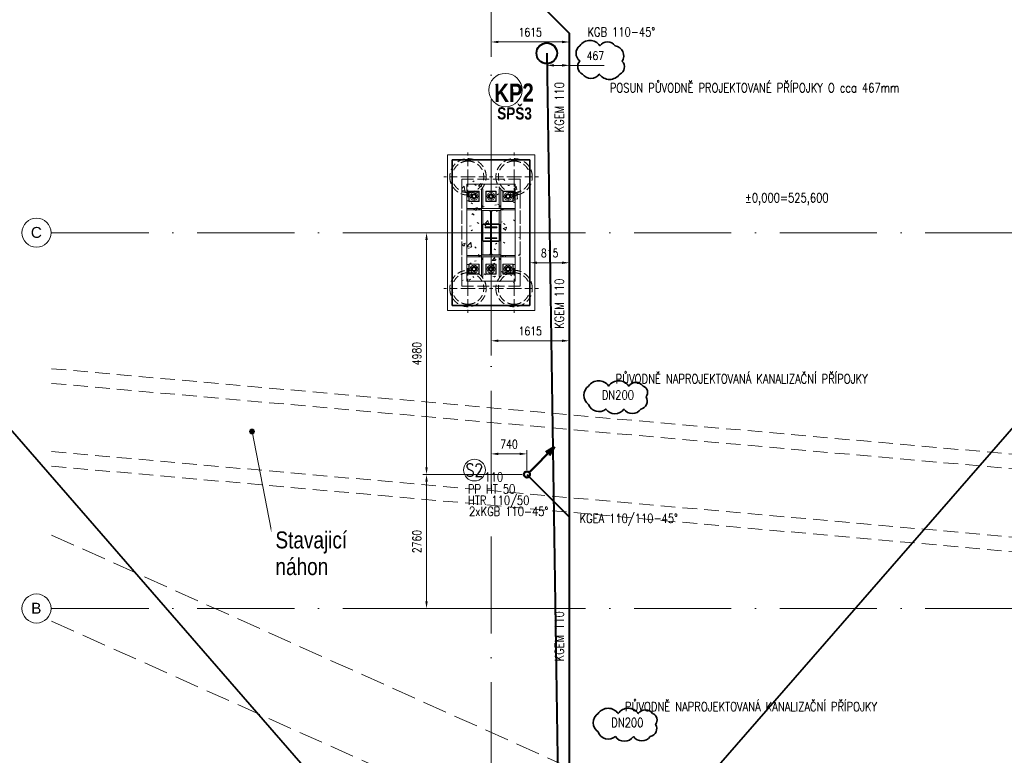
# Model space of a CAD drawing. Header units: millimetres. Extents: x -34728 to 839610, y -480656 to 464976.
# Tile 6 of 69: x 114675 to 134962, y -89923 to -74773. Entities that reach past the tile are written whole.
import ezdxf
from ezdxf.enums import TextEntityAlignment as Align

# ---------------------------------------------------------------- set-up
doc = ezdxf.new("R2010")
doc.units = ezdxf.units.MM
for name, pattern in [('IMPORT-A_CARA_07', [700, 500, -200]), ('IMPORT-KANVPOVO', [2000, 700, -650, 0, -650]), ('Rebar Cover Lines', [320.04, 160.02, -160.02]), ('Skryté 1_5', [220, 150, -70]), ('ČERCHOVANÁ', [25.4, 12.7, -6.35, 0, -6.35]), ('Čerchovaná 20mm', [3000, 2000, -500, 0, -500]), ('Čárkovaná 3mm_mezera 1_5', [450, 300, -150])]:
    doc.linetypes.add(name, pattern=pattern)
doc.layers.get('0').update_dxf_attribs({"color": 9})
doc.layers.get('Defpoints').update_dxf_attribs({"color": 140})
for name, color, linetype, lineweight in [('05_ŠRAFY', 253, 'Continuous', 9), ('06_KÓTY', 9, 'Continuous', 9), ('09_SANITA', 5, 'Continuous', 9), ('11542_003_OK-HALA_TaO-1_ET_R01_AciS_2025-04-14_sloupy_dwg', 9, 'Continuous', 9), ('_KANAL TRASA 1', 10, 'IMPORT-KANVPOVO', 70), ('CA_KOTY', 9, 'Continuous', 9), ('CA_NEVHRA', 9, 'Skryté 1_5', 9), ('CA_OSY', 9, 'ČERCHOVANÁ', 9), ('CA_POHHRA25', 9, 'Continuous', 13), ('CA_TEXT25', 9, 'Continuous', 9), ('CA_TEXT35', 9, 'Continuous', 9), ('CA_ZAKLADY25', 9, 'Continuous', 18), ('CKBUBLINY', 6, 'Continuous', 18), ('Konstrukční přípoje', 253, 'Continuous', 18), ('PL_KANAL', 240, 'Continuous', 40), ('PL_Z-stoupacky2', 2, 'Continuous', 50), ('SS_HALA_TaO-SLOUP', 9, 'Continuous', 9), ('TEXT25', 3, 'Continuous', 25), ('TEXT35', 1, 'Continuous', 35)]:
    doc.layers.add(name, color=color, linetype=linetype, lineweight=lineweight)
doc.styles.add('Arial_1', font='arial.ttf', dxfattribs={"height": 450})
doc.styles.add('Arial_3.5', font='arial.ttf', dxfattribs={"height": 3.5})
doc.styles.add('Arial_5', font='arial.ttf', dxfattribs={"width": 0.8, "height": 350})
doc.styles.add('ROMANS', font='romans', dxfattribs={"width": 0.8})
doc.dimstyles.new('T-50_(3.5)', dxfattribs={"dimscale": 50, "dimtxt": 3.5, "dimasz": 3, "dimexe": 1.5, "dimexo": 2, "dimgap": 0, "dimtad": 0, "dimdec": 1, "dimrnd": 1, "dimtxsty": 'ROMANS', "dimcen": 3, "dimclrd": 256, "dimclre": 256, "dimclrt": 256, "dimadec": 1, "dimazin": 2, "dimtfac": 0.714286, "dimtdec": 1, "dimtmove": 0, "dimatfit": 3, "dimldrblk": 'DOTSMALL', "dimfxl": 1, "dimtvp": 1.142857, "dimtolj": 1, "dimlwd": -1, "dimlwe": -1, "dimarcsym": 0})

# ---------------------------------------------------------------- blocks, each defined once
blk = doc.blocks.new('A$C1F353BCB')
at = {"layer": 'PL_Z-stoupacky2', "linetype": 'ByBlock', "ltscale": 10}
for p, q in [((-44, -44), (-567, -567)), ((-461, -390), (-567, -567)), ((-567, -567), (-390, -461))]:
    blk.add_line(p, q, dxfattribs=at)
blk.add_circle((0, 0), 62.5, dxfattribs=at)
blk = doc.blocks.new('*D321')
at = {"layer": '06_KÓTY', "transparency": 16777216}
for p, q in [((124387, -75537), (124387, -75157)), ((125852, -75232), (124537, -75232)), ((126002, -75537), (126002, -75157))]:
    blk.add_line(p, q, dxfattribs=at)
at = {"layer": '06_KÓTY', "lineweight": 35, "transparency": 16777216}
for points in [[(124537, -75207), (124537, -75257), (124387, -75232)], [(125852, -75207), (125852, -75257), (126002, -75232)]]:
    blk.add_solid(points, dxfattribs=at)
at = {"layer": 'Defpoints', "color": 0, "lineweight": 35, "transparency": 16777216}
for p in [(124387, -75232), (124387, -75637), (126002, -75637)]:
    blk.add_point(p, dxfattribs=at)
at = {"layer": '06_KÓTY', "transparency": 16777216, "insert": (125194, -75032), "char_height": 175, "attachment_point": 5, "style": 'ROMANS'}
blk.add_mtext('\\A1;1615', dxfattribs=at)
blk = doc.blocks.new('_DotSmall')
at = {"color": 0, "linetype": 'ByBlock', "const_width": 0.5}
blk.add_lwpolyline([(-0.0625, 0, 1), (0.0625, 0, 1)], format="xyb", close=True, dxfattribs=at)
blk = doc.blocks.new('*D322')
at = {"layer": '06_KÓTY', "transparency": 16777216}
for p, q in [((124387, -81691), (124387, -81311)), ((126002, -81691), (126002, -81311)), ((125852, -81386), (124537, -81386))]:
    blk.add_line(p, q, dxfattribs=at)
at = {"layer": '06_KÓTY', "lineweight": 35, "transparency": 16777216}
for points in [[(124537, -81361), (124537, -81411), (124387, -81386)], [(125852, -81361), (125852, -81411), (126002, -81386)]]:
    blk.add_solid(points, dxfattribs=at)
at = {"layer": 'Defpoints', "color": 0, "lineweight": 35, "transparency": 16777216}
for p in [(124387, -81386), (124387, -81791), (126002, -81791)]:
    blk.add_point(p, dxfattribs=at)
at = {"layer": '06_KÓTY', "transparency": 16777216, "insert": (125194, -81186), "char_height": 175, "attachment_point": 5, "style": 'ROMANS'}
blk.add_mtext('\\A1;1615', dxfattribs=at)
blk = doc.blocks.new('*D323')
at = {"layer": '06_KÓTY', "transparency": 16777216}
for p, q in [((125187, -79769), (125187, -79704)), ((126002, -79769), (126002, -79704)), ((125337, -79779), (125852, -79779))]:
    blk.add_line(p, q, dxfattribs=at)
at = {"layer": '06_KÓTY', "lineweight": 35, "transparency": 16777216}
for points in [[(125337, -79754), (125337, -79804), (125187, -79779)], [(125852, -79754), (125852, -79804), (126002, -79779)]]:
    blk.add_solid(points, dxfattribs=at)
at = {"layer": 'Defpoints', "color": 0, "lineweight": 35, "transparency": 16777216}
for p in [(125187, -79869), (126002, -79779), (126002, -79869)]:
    blk.add_point(p, dxfattribs=at)
at = {"layer": '06_KÓTY', "transparency": 16777216, "insert": (125594, -79579), "char_height": 175, "attachment_point": 5, "style": 'ROMANS'}
blk.add_mtext('\\A1;815', dxfattribs=at)
blk = doc.blocks.new('*D331')
at = {"layer": '06_KÓTY', "transparency": 16777216}
for p, q in [((124387, -84041), (124387, -83641)), ((124977, -83716), (124537, -83716)), ((125127, -84041), (125127, -83641))]:
    blk.add_line(p, q, dxfattribs=at)
at = {"layer": '06_KÓTY', "lineweight": 35, "transparency": 16777216}
for points in [[(124537, -83691), (124537, -83741), (124387, -83716)], [(124977, -83691), (124977, -83741), (125127, -83716)]]:
    blk.add_solid(points, dxfattribs=at)
at = {"layer": 'Defpoints', "color": 0, "lineweight": 35, "transparency": 16777216}
for p in [(124387, -83716), (124387, -84141), (125127, -84141)]:
    blk.add_point(p, dxfattribs=at)
at = {"layer": '06_KÓTY', "transparency": 16777216, "insert": (124757, -83516), "char_height": 175, "attachment_point": 5, "style": 'ROMANS'}
blk.add_mtext('\\A1;740', dxfattribs=at)
blk = doc.blocks.new('*D334')
at = {"layer": '06_KÓTY', "transparency": 16777216}
for p, q in [((125027, -79160), (122983, -79160)), ((123058, -83990), (123058, -79310)), ((125027, -84140), (122983, -84140))]:
    blk.add_line(p, q, dxfattribs=at)
at = {"layer": '06_KÓTY', "lineweight": 35, "transparency": 16777216}
for points in [[(123033, -79310), (123083, -79310), (123058, -79160)], [(123033, -83990), (123083, -83990), (123058, -84140)]]:
    blk.add_solid(points, dxfattribs=at)
at = {"layer": 'Defpoints', "color": 0, "lineweight": 35, "transparency": 16777216}
for p in [(123058, -79160), (125127, -79160), (125127, -84140)]:
    blk.add_point(p, dxfattribs=at)
at = {"layer": '06_KÓTY', "transparency": 16777216, "insert": (122858, -81650), "char_height": 175, "attachment_point": 5, "rotation": 90, "style": 'ROMANS'}
blk.add_mtext('\\A1;4980', dxfattribs=at)
blk = doc.blocks.new('*D335')
at = {"layer": '06_KÓTY', "transparency": 16777216}
for p, q in [((125027, -84140), (122983, -84140)), ((123058, -84290), (123058, -86750)), ((125027, -86900), (122983, -86900))]:
    blk.add_line(p, q, dxfattribs=at)
at = {"layer": '06_KÓTY', "lineweight": 35, "transparency": 16777216}
for points in [[(123033, -84290), (123083, -84290), (123058, -84140)], [(123033, -86750), (123083, -86750), (123058, -86900)]]:
    blk.add_solid(points, dxfattribs=at)
at = {"layer": 'Defpoints', "color": 0, "lineweight": 35, "transparency": 16777216}
for p in [(125127, -84140), (123058, -86900), (125127, -86900)]:
    blk.add_point(p, dxfattribs=at)
at = {"layer": '06_KÓTY', "transparency": 16777216, "insert": (122858, -85520), "char_height": 175, "attachment_point": 5, "rotation": 90, "style": 'ROMANS'}
blk.add_mtext('\\A1;2760', dxfattribs=at)
blk = doc.blocks.new('pilota 600 mm - D_750_650-V3-ZÁKLADY HALY _ DPS')
at = {"layer": 'CA_NEVHRA'}
for p, q in [((0, 0), (0, 500)), ((0, 0), (-500, 0)), ((0, 0), (0, -50)), ((0, 0), (500, 0)), ((0, -50), (0, -500))]:
    blk.add_line(p, q, dxfattribs=at)
blk = doc.blocks.new('pilota 600 mm - D_750_650-V4-ZÁKLADY HALY _ DPS')
at = {"layer": 'CA_NEVHRA'}
for p, q in [((0, 50), (0, 500)), ((0, 0), (0, 50)), ((0, 0), (-500, 0)), ((0, 0), (500, 0)), ((0, 0), (0, -500))]:
    blk.add_line(p, q, dxfattribs=at)
blk = doc.blocks.new('M_Šroub HPM-E - 64_E-1759689-ZÁKLADY HALY _ DPS')
at = {"layer": 'Konstrukční přípoje'}
for p, q in [((100, 100), (-100, 100)), ((-100, 100), (-100, -100)), ((-100, -100), (-100, 100)), ((-100, 100), (100, 100)), ((0, 58), (-50, 29)), ((0, 58), (-50, 29)), ((-50, 29), (0, 58)), ((0, 58), (-50, 29)), ((-50, 29), (-50, -29)), ((-50, 29), (-50, -29)), ((-50, -29), (-50, 29)), ((-50, 29), (-50, -29)), ((50, 29), (0, 58)), ((50, 29), (0, 58)), ((0, 58), (50, 29)), ((50, 29), (0, 58)), ((50, -29), (50, 29)), ((50, -29), (50, 29)), ((50, 29), (50, -29)), ((50, -29), (50, 29)), ((100, -100), (100, 100)), ((100, 100), (100, -100)), ((-100, -100), (100, -100)), ((100, -100), (-100, -100)), ((-50, -29), (0, -58)), ((-50, -29), (0, -58)), ((0, -58), (-50, -29)), ((-50, -29), (0, -58)), ((0, -58), (50, -29)), ((0, -58), (50, -29)), ((50, -29), (0, -58)), ((0, -58), (50, -29))]:
    blk.add_line(p, q, dxfattribs=at)
for radius, start, end in [(80, 360, 180), (80, 0, 180), (80, 360, 180), (80, 0, 180), (32, 0, 180), (32, 360, 180), (32, 0, 180), (32, 0, 180), (32, 0, 180), (32, 0, 180), (32, 0, 180), (32, 0, 180), (80, 180, 360), (80, 180, 360), (80, 180, 360), (80, 180, 360), (32, 180, 360), (32, 180, 360), (32, 180, 360), (32, 180, 360), (32, 180, 360), (32, 180, 360), (32, 180, 360), (32, 180, 360)]:
    blk.add_arc((0, 0), radius, start, end, dxfattribs=at)
blk = doc.blocks.new('M_Šroub HPM-E - 64_E-1789374-ZÁKLADY HALY _ DPS')
at = {"layer": 'Konstrukční přípoje'}
for p, q in [((100, 100), (-100, 100)), ((-100, 100), (-100, -100)), ((-100, -100), (-100, 100)), ((-100, 100), (100, 100)), ((0, 58), (-50, 29)), ((0, 58), (-50, 29)), ((-50, 29), (0, 58)), ((0, 58), (-50, 29)), ((-50, 29), (-50, -29)), ((-50, 29), (-50, -29)), ((-50, -29), (-50, 29)), ((-50, 29), (-50, -29)), ((50, 29), (0, 58)), ((50, 29), (0, 58)), ((0, 58), (50, 29)), ((50, 29), (0, 58)), ((50, -29), (50, 29)), ((50, -29), (50, 29)), ((50, 29), (50, -29)), ((50, -29), (50, 29)), ((100, -100), (100, 100)), ((100, 100), (100, -100)), ((-100, -100), (100, -100)), ((100, -100), (-100, -100)), ((-50, -29), (0, -58)), ((-50, -29), (0, -58)), ((0, -58), (-50, -29)), ((-50, -29), (0, -58)), ((0, -58), (50, -29)), ((0, -58), (50, -29)), ((50, -29), (0, -58)), ((0, -58), (50, -29))]:
    blk.add_line(p, q, dxfattribs=at)
for radius, start, end in [(80, 0, 180), (80, 0, 180), (80, 180, 360), (80, 180, 0), (32, 0, 180), (32, 0, 180), (32, 0, 180), (32, 0, 180), (32, 0, 180), (32, 0, 180), (32, 180, 360), (32, 180, 360), (32, 180, 360), (32, 180, 0), (32, 180, 360), (32, 180, 360)]:
    blk.add_arc((0, 0), radius, start, end, dxfattribs=at)
blk = doc.blocks.new('Osnova - Bublina osnovy 12mm-4850-ZÁKLADY HALY _ DPS')
at = {"layer": 'CA_TEXT35'}
blk.add_circle((0, 0), 6, dxfattribs=at)
blk = doc.blocks.new('A$C658d4861')
at = {"layer": 'CA_TEXT25'}
h = blk.add_hatch(color=9, dxfattribs=at)
edge = h.paths.add_edge_path()
edge.add_arc((-4925, 16645), 50, 0, 360)
at = {"layer": 'CA_ZAKLADY25', "linetype": 'Rebar Cover Lines', "lineweight": 9}
h = blk.add_hatch(dxfattribs=at)
h.set_pattern_fill('FP_1', color=256, style=0, pattern_type=2)
h.set_pattern_definition([(50, (-53770.05, -7749.9), (728.7365, -63.756), [76.2, -838.2]), (355, (-53770.05, -7749.9), (-140.972, 764.228), [60.96, -670.56]), (100.451, (-53709.3, -7755.2), (587.77, 700.467), [64.76, -712.36]), (46.184, (-53770.05, -7546.7), (1084.316, -168.171), [114.3, -1257.3]), (96.636, (-53679.7, -7560.7), (949.61, 989.71), [97.14, -1068.54]), (351.184, (-53770, -7546.7), (949.62, 989.701), [91.44, -1005.84]), (21, (-53668.45, -7597.5), (606.458, -409.0606), [76.2, -838.2]), (326, (-53668.45, -7597.5), (247.208, 736.753), [60.96, -670.56]), (71.451, (-53617.9, -7631.56), (853.668, 327.6855), [64.76, -712.36]), (37.5, (-53770.05, -7749.87), (12.3547, 338.2201), [33.528, -628.904, 33.528, -647.192, -673.1]), (37.5, (-53770.05, -7749.87), (12.3547, 338.2201), [-1343.152, 33.528, -639.572]), (7.5, (-53770.05, -7749.87), (267.2789, 400.7221), [33.528, -354.584, 33.528, -613.664, -256.54]), (7.5, (-53770.05, -7749.87), (267.2789, 400.7221), [-1035.304, 33.528, -223.012]), (327.5, (-53996.62, -7749.87), (542.3633, -22.9153), [33.528, -220.472, 33.528, -758.952, -1051.56]), (327.5, (-53996.62, -7749.87), (542.3633, -22.9153), [-1046.48, 33.528, -1018.032]), (317.5, (-54098.2, -7749.87), (592.517, 101.707), [33.528, -296.672, 33.528, -492.76, -746.76]), (317.5, (-54098.2, -7749.87), (592.517, 101.707), [-856.488, 33.528, -713.232])])
h.paths.add_polyline_path([(600, 19640), (600, 21840), (-600, 21840), (-600, 19640)])
at = {"layer": '11542_003_OK-HALA_TaO-1_ET_R01_AciS_2025-04-14_sloupy_dwg'}
for p, q in [((200, 21240), (-200, 21240)), ((-200, 21240), (-200, 21200)), ((-200, 21200), (-10, 21200)), ((-10, 21200), (-10, 20280)), ((10, 20280), (10, 21200)), ((10, 21200), (200, 21200)), ((200, 21200), (200, 21240)), ((-10, 20280), (-200, 20280)), ((-200, 20280), (-200, 20240)), ((-200, 20240), (200, 20240)), ((200, 20280), (10, 20280)), ((200, 20240), (200, 20280))]:
    blk.add_line(p, q, dxfattribs=at)
at = {"layer": '_KANAL TRASA 1', "color": 7, "linetype": 'IMPORT-A_CARA_07', "lineweight": 18}
for p, q in [((-9053, 14512), (12020, 5053)), ((-9053, 12737), (11366, 3593))]:
    blk.add_line(p, q, dxfattribs=at)
at = {"layer": 'CA_NEVHRA'}
for centre, radius, start, end in [((-475, 21890), 375, 0, 180), ((-475, 21890), 375, 0, 180), ((-475, 21890), 325, 90, 270), ((-475, 21890), 325, 90, 270), ((-475, 21890), 325, 270, 90), ((-475, 21890), 325, 270, 90), ((475, 21890), 375, 0, 180), ((475, 21890), 375, 0, 180), ((475, 21890), 325, 90, 270), ((475, 21890), 325, 90, 270), ((475, 21890), 325, 270, 90), ((475, 21890), 325, 270, 90), ((-475, 21890), 375, 180, 0), ((-475, 21890), 375, 180, 0), ((475, 21890), 375, 180, 0), ((475, 21890), 375, 180, 0), ((-475, 19590), 375, 0, 180), ((-475, 19590), 375, 0, 180), ((-475, 19590), 325, 90, 270), ((-475, 19590), 325, 90, 270), ((-475, 19590), 325, 270, 90), ((-475, 19590), 325, 270, 90), ((475, 19590), 375, 0, 180), ((475, 19590), 375, 0, 180), ((475, 19590), 325, 90, 270), ((475, 19590), 325, 90, 270), ((475, 19590), 325, 270, 90), ((475, 19590), 325, 270, 90), ((-475, 19590), 375, 180, 0), ((-475, 19590), 375, 180, 0), ((475, 19590), 375, 180, 0), ((475, 19590), 375, 180, 0)]:
    blk.add_arc(centre, radius, start, end, dxfattribs=at)
at = {"layer": 'CA_OSY', "linetype": 'Čerchovaná 20mm'}
for p, q in [((0, -2518), (0, 28785)), ((-9053, 20740), (18822, 20740)), ((-9053, 13000), (18822, 13000))]:
    blk.add_line(p, q, dxfattribs=at)
at = {"layer": 'CA_POHHRA25', "linetype": 'Čárkovaná 3mm_mezera 1_5'}
for p, q in [((-9053, 17939), (17790, 15551)), ((-9053, 17637), (17764, 15252)), ((-9053, 16232), (17663, 13856)), ((-9053, 15931), (17637, 13557))]:
    blk.add_line(p, q, dxfattribs=at)
at = {"layer": 'CA_TEXT25', "color": 9}
blk.add_line((-4925, 16645), (-4492, 14412), dxfattribs=at)
blk.add_circle((-4925, 16645), 50, dxfattribs=at)
at = {"layer": 'CA_ZAKLADY25', "lineweight": 9}
for p, q in [((-900, 19140), (-900, 22340)), ((-900, 22340), (900, 22340)), ((900, 22340), (-900, 22340)), ((-900, 22340), (-900, 19140)), ((900, 22340), (900, 19140)), ((900, 19140), (900, 22340)), ((900, 19140), (-900, 19140)), ((-900, 19140), (900, 19140))]:
    blk.add_line(p, q, dxfattribs=at)
at = {"layer": 'CA_ZAKLADY25', "lineweight": 25}
for p, q in [((800, 22240), (-800, 22240)), ((-800, 22240), (-800, 19240)), ((-800, 19240), (-800, 22240)), ((-800, 22240), (800, 22240)), ((800, 19240), (800, 22240)), ((800, 22240), (800, 19240)), ((-175, 20915), (175, 20915)), ((-175, 20565), (-175, 20915)), ((175, 20915), (-175, 20915)), ((-175, 20915), (-175, 20565)), ((175, 20915), (175, 20565)), ((175, 20565), (175, 20915)), ((175, 20565), (-175, 20565)), ((-175, 20565), (175, 20565)), ((-800, 19240), (800, 19240)), ((800, 19240), (-800, 19240))]:
    blk.add_line(p, q, dxfattribs=at)
at = {"layer": 'CA_ZAKLADY25', "linetype": 'Rebar Cover Lines', "lineweight": 9}
for p, q in [((-600, 21840), (600, 21840)), ((-600, 19640), (-600, 21840)), ((-600, 21840), (-600, 19640)), ((600, 21840), (-600, 21840)), ((600, 21840), (600, 19640)), ((600, 19640), (600, 21840)), ((600, 19640), (-600, 19640)), ((-600, 19640), (600, 19640))]:
    blk.add_line(p, q, dxfattribs=at)
at = {"layer": 'SS_HALA_TaO-SLOUP'}
for p, q in [((-500, 19740), (-500, 21740)), ((-500, 21740), (-500, 19740)), ((-500, 21740), (500, 21740)), ((500, 21740), (-500, 21740)), ((500, 21740), (500, 19740)), ((500, 19740), (500, 21740)), ((-245, 21595), (-455, 21595)), ((-455, 21595), (-245, 21595)), ((-455, 21595), (-455, 21385)), ((-455, 21385), (-455, 21595)), ((-245, 21385), (-245, 21595)), ((-245, 21595), (-245, 21385)), ((-200, 21640), (-170, 21640)), ((-170, 21640), (-200, 21640)), ((-200, 21640), (-200, 21290)), ((-200, 21270), (-200, 21640)), ((-170, 21290), (-170, 21640)), ((-170, 21640), (-170, 21270)), ((105, 21595), (-105, 21595)), ((-105, 21595), (105, 21595)), ((-105, 21595), (-105, 21385)), ((-105, 21385), (-105, 21595)), ((105, 21385), (105, 21595)), ((105, 21595), (105, 21385)), ((170, 21640), (170, 21290)), ((170, 21270), (170, 21640)), ((170, 21640), (200, 21640)), ((170, 21640), (200, 21640)), ((200, 21290), (200, 21640)), ((200, 21640), (200, 21270)), ((455, 21595), (245, 21595)), ((245, 21595), (455, 21595)), ((245, 21595), (245, 21385)), ((245, 21385), (245, 21595)), ((455, 21385), (455, 21595)), ((455, 21595), (455, 21385)), ((-455, 21385), (-245, 21385)), ((-245, 21385), (-455, 21385)), ((-105, 21385), (105, 21385)), ((105, 21385), (-105, 21385)), ((245, 21385), (455, 21385)), ((455, 21385), (245, 21385)), ((-250, 21240), (-500, 21240)), ((-500, 21240), (-230, 21240)), ((-500, 21210), (-500, 21240)), ((-500, 21210), (-500, 21240)), ((-500, 21210), (-250, 21210)), ((-230, 21210), (-500, 21210)), ((-200, 21240), (-250, 21240)), ((-250, 21240), (-250, 21210)), ((-250, 21210), (-200, 21210)), ((-230, 21240), (-200, 21240)), ((-230, 21210), (-230, 21240)), ((-200, 21210), (-230, 21210)), ((-200, 21290), (-200, 21240)), ((-170, 21290), (-200, 21290)), ((-170, 21270), (-200, 21270)), ((-200, 21240), (-200, 21270)), ((-200, 21240), (-200, 21200)), ((200, 21240), (-200, 21240)), ((-170, 21240), (-200, 21240)), ((-170, 21240), (-200, 21240)), ((-200, 21210), (-200, 21240)), ((-200, 21210), (-200, 21240)), ((-200, 21200), (-10, 21200)), ((-170, 21200), (-200, 21200)), ((-200, 21200), (-200, 20280)), ((-170, 21200), (-200, 21200)), ((-200, 20280), (-200, 21200)), ((-200, 21199), (-30, 21199)), ((-30, 21199), (-200, 21199)), ((-200, 20281), (-200, 21199)), ((-200, 21199), (-200, 20281)), ((-170, 21240), (-170, 21290)), ((-170, 21270), (-170, 21240)), ((-170, 20280), (-170, 21200)), ((-170, 21200), (-170, 20280)), ((-30, 21199), (-10, 21179)), ((-10, 21179), (-30, 21199)), ((-10, 21200), (-10, 20280)), ((-10, 21179), (-10, 20301)), ((-10, 20301), (-10, 21179)), ((10, 21200), (200, 21200)), ((10, 20280), (10, 21200)), ((10, 21179), (30, 21199)), ((30, 21199), (10, 21179)), ((10, 20301), (10, 21179)), ((10, 21179), (10, 20301)), ((30, 21199), (200, 21199)), ((200, 21199), (30, 21199)), ((200, 21290), (170, 21290)), ((170, 21290), (170, 21240)), ((170, 21240), (170, 21270)), ((170, 21270), (200, 21270)), ((170, 21240), (200, 21240)), ((170, 21240), (200, 21240)), ((170, 21200), (170, 20280)), ((200, 21200), (170, 21200)), ((200, 21200), (170, 21200)), ((170, 20280), (170, 21200)), ((200, 21240), (200, 21290)), ((200, 21270), (200, 21240)), ((200, 21200), (200, 21240)), ((200, 21240), (230, 21240)), ((200, 21210), (200, 21240)), ((200, 21210), (200, 21240)), ((250, 21240), (200, 21240)), ((230, 21210), (200, 21210)), ((200, 21210), (250, 21210)), ((200, 20280), (200, 21200)), ((200, 21200), (200, 20280)), ((200, 21199), (200, 20281)), ((200, 20281), (200, 21199)), ((230, 21240), (500, 21240)), ((230, 21210), (230, 21240)), ((500, 21210), (230, 21210)), ((500, 21240), (250, 21240)), ((250, 21210), (250, 21240)), ((250, 21210), (500, 21210)), ((500, 21240), (500, 21210)), ((500, 21210), (500, 21240)), ((-120, 20860), (120, 20860)), ((120, 20860), (-120, 20860)), ((-120, 20843), (-120, 20860)), ((-120, 20860), (-120, 20843)), ((-26, 20843), (-120, 20843)), ((-120, 20843), (-26, 20843)), ((-5, 20658), (-5, 20822)), ((-5, 20822), (-5, 20658)), ((5, 20822), (5, 20658)), ((5, 20658), (5, 20822)), ((120, 20843), (26, 20843)), ((26, 20843), (120, 20843)), ((120, 20860), (120, 20843)), ((120, 20843), (120, 20860)), ((-120, 20637), (-26, 20637)), ((-26, 20637), (-120, 20637)), ((-120, 20620), (-120, 20637)), ((-120, 20637), (-120, 20620)), ((120, 20620), (-120, 20620)), ((-120, 20620), (120, 20620)), ((26, 20637), (120, 20637)), ((120, 20637), (26, 20637)), ((120, 20637), (120, 20620)), ((120, 20620), (120, 20637)), ((-10, 20301), (-30, 20281)), ((-30, 20281), (-10, 20301)), ((30, 20281), (10, 20301)), ((10, 20301), (30, 20281)), ((-500, 20240), (-500, 20270)), ((-500, 20270), (-500, 20240)), ((-250, 20270), (-500, 20270)), ((-500, 20270), (-230, 20270)), ((-500, 20240), (-250, 20240)), ((-230, 20240), (-500, 20240)), ((-245, 20095), (-455, 20095)), ((-455, 20095), (-245, 20095)), ((-455, 20095), (-455, 19885)), ((-455, 19885), (-455, 20095)), ((-200, 20270), (-250, 20270)), ((-250, 20270), (-250, 20240)), ((-250, 20240), (-200, 20240)), ((-245, 19885), (-245, 20095)), ((-245, 20095), (-245, 19885)), ((-230, 20270), (-230, 20240)), ((-230, 20270), (-200, 20270)), ((-200, 20240), (-230, 20240)), ((-30, 20281), (-200, 20281)), ((-200, 20281), (-30, 20281)), ((-10, 20280), (-200, 20280)), ((-200, 20280), (-200, 20240)), ((-200, 20280), (-170, 20280)), ((-170, 20280), (-200, 20280)), ((-200, 20270), (-200, 20240)), ((-200, 20270), (-200, 20240)), ((-200, 20240), (200, 20240)), ((-200, 20240), (-200, 20190)), ((-170, 20240), (-200, 20240)), ((-170, 20240), (-200, 20240)), ((-200, 20210), (-200, 20240)), ((-170, 20210), (-200, 20210)), ((-200, 19840), (-200, 20210)), ((-200, 20190), (-170, 20190)), ((-200, 20190), (-200, 19840)), ((-170, 20190), (-170, 20240)), ((-170, 20240), (-170, 20210)), ((-170, 20210), (-170, 19840)), ((-170, 19840), (-170, 20190)), ((105, 20095), (-105, 20095)), ((-105, 20095), (105, 20095)), ((-105, 20095), (-105, 19885)), ((-105, 19885), (-105, 20095)), ((200, 20280), (10, 20280)), ((200, 20281), (30, 20281)), ((30, 20281), (200, 20281)), ((105, 19885), (105, 20095)), ((105, 20095), (105, 19885)), ((170, 20280), (200, 20280)), ((200, 20280), (170, 20280)), ((170, 20210), (170, 20240)), ((170, 20240), (200, 20240)), ((170, 20240), (200, 20240)), ((170, 20240), (170, 20190)), ((170, 19840), (170, 20210)), ((170, 20210), (200, 20210)), ((170, 20190), (170, 19840)), ((170, 20190), (200, 20190)), ((200, 20240), (200, 20280)), ((250, 20270), (200, 20270)), ((200, 20270), (200, 20240)), ((200, 20270), (200, 20240)), ((200, 20270), (230, 20270)), ((200, 20240), (200, 20210)), ((200, 20190), (200, 20240)), ((200, 20240), (250, 20240)), ((230, 20240), (200, 20240)), ((200, 20210), (200, 19840)), ((200, 19840), (200, 20190)), ((230, 20270), (230, 20240)), ((230, 20270), (500, 20270)), ((500, 20240), (230, 20240)), ((455, 20095), (245, 20095)), ((245, 20095), (455, 20095)), ((245, 20095), (245, 19885)), ((245, 19885), (245, 20095)), ((250, 20240), (250, 20270)), ((500, 20270), (250, 20270)), ((250, 20240), (500, 20240)), ((455, 19885), (455, 20095)), ((455, 20095), (455, 19885)), ((500, 20270), (500, 20240)), ((500, 20270), (500, 20240)), ((-455, 19885), (-245, 19885)), ((-245, 19885), (-455, 19885)), ((-105, 19885), (105, 19885)), ((105, 19885), (-105, 19885)), ((245, 19885), (455, 19885)), ((455, 19885), (245, 19885)), ((500, 19740), (-500, 19740)), ((-500, 19740), (500, 19740)), ((-170, 19840), (-200, 19840)), ((-170, 19840), (-200, 19840)), ((200, 19840), (170, 19840)), ((170, 19840), (200, 19840))]:
    blk.add_line(p, q, dxfattribs=at)
for centre, radius, start, end in [((-350, 21490), 45, 0, 180), ((-350, 21490), 45, 0, 180), ((-350, 21490), 35, 0, 180), ((-350, 21490), 35, 0, 180), ((0, 21490), 45, 0, 180), ((0, 21490), 45, 0, 180), ((0, 21490), 35, 0, 180), ((0, 21490), 35, 0, 180), ((350, 21490), 45, 0, 180), ((350, 21490), 45, 0, 180), ((350, 21490), 35, 0, 180), ((350, 21490), 35, 0, 180), ((-350, 21490), 45, 180, 0), ((-350, 21490), 45, 180, 0), ((-350, 21490), 35, 180, 0), ((-350, 21490), 35, 180, 0), ((0, 21490), 45, 180, 0), ((0, 21490), 45, 180, 0), ((0, 21490), 35, 180, 0), ((0, 21490), 35, 180, 0), ((350, 21490), 45, 180, 0), ((350, 21490), 45, 180, 0), ((350, 21490), 35, 180, 0), ((350, 21490), 35, 180, 0), ((-26, 20822), 21, 0, 90), ((-26, 20822), 21, 0, 90), ((26, 20822), 21, 90, 180), ((26, 20822), 21, 90, 180), ((-26, 20658), 21, 270, 0), ((-26, 20658), 21, 270, 0), ((26, 20658), 21, 180, 270), ((26, 20658), 21, 180, 270), ((-350, 19990), 45, 0, 180), ((-350, 19990), 45, 0, 180), ((-350, 19990), 45, 180, 0), ((-350, 19990), 45, 180, 0), ((-350, 19990), 35, 0, 180), ((-350, 19990), 35, 0, 180), ((-350, 19990), 35, 180, 0), ((-350, 19990), 35, 180, 0), ((0, 19990), 45, 0, 180), ((0, 19990), 45, 0, 180), ((0, 19990), 45, 180, 0), ((0, 19990), 45, 180, 0), ((0, 19990), 35, 0, 180), ((0, 19990), 35, 0, 180), ((0, 19990), 35, 180, 0), ((0, 19990), 35, 180, 0), ((350, 19990), 45, 0, 180), ((350, 19990), 45, 0, 180), ((350, 19990), 45, 180, 0), ((350, 19990), 45, 180, 0), ((350, 19990), 35, 0, 180), ((350, 19990), 35, 0, 180), ((350, 19990), 35, 180, 0), ((350, 19990), 35, 180, 0)]:
    blk.add_arc(centre, radius, start, end, dxfattribs=at)
at = {"layer": 'CA_NEVHRA'}
for name, p in [('pilota 600 mm - D_750_650-V3-ZÁKLADY HALY _ DPS', (-475, 21890)), ('pilota 600 mm - D_750_650-V4-ZÁKLADY HALY _ DPS', (-475, 19590))]:
    blk.add_blockref(name, p, dxfattribs=at)
at = {"layer": 'CA_NEVHRA', "rotation": 180}
for name, p in [('pilota 600 mm - D_750_650-V4-ZÁKLADY HALY _ DPS', (475, 21890)), ('pilota 600 mm - D_750_650-V3-ZÁKLADY HALY _ DPS', (475, 19590))]:
    blk.add_blockref(name, p, dxfattribs=at)
at = {"layer": 'CA_TEXT35', "xscale": 49.99999999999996, "yscale": 49.99999999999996, "zscale": 49.99999999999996, "rotation": 270}
for p in [(-9365, 20740), (-9365, 13000)]:
    blk.add_blockref('Osnova - Bublina osnovy 12mm-4850-ZÁKLADY HALY _ DPS', p, dxfattribs=at)
at = {"layer": 'Konstrukční přípoje'}
for name, p in [('M_Šroub HPM-E - 64_E-1759689-ZÁKLADY HALY _ DPS', (-350, 21490)), ('M_Šroub HPM-E - 64_E-1759689-ZÁKLADY HALY _ DPS', (0, 21490)), ('M_Šroub HPM-E - 64_E-1759689-ZÁKLADY HALY _ DPS', (350, 21490)), ('M_Šroub HPM-E - 64_E-1789374-ZÁKLADY HALY _ DPS', (-350, 19990)), ('M_Šroub HPM-E - 64_E-1789374-ZÁKLADY HALY _ DPS', (0, 19990)), ('M_Šroub HPM-E - 64_E-1789374-ZÁKLADY HALY _ DPS', (350, 19990))]:
    blk.add_blockref(name, p, dxfattribs=at)
at = {"layer": 'CA_TEXT25', "insert": (-4442, 14587), "char_height": 350, "width": 1962.53, "attachment_point": 1, "style": 'Arial_5', "bg_fill": 3, "box_fill_scale": 1.25, "bg_fill_color": 256, "bg_fill_true_color": 13158600, "bg_fill_transparency": 0}
blk.add_mtext('Stavajicí ', dxfattribs=at)
at = {"layer": 'CA_TEXT35', "char_height": 225, "attachment_point": 1, "style": 'Arial_1', "bg_fill": 3, "box_fill_scale": 1.25, "bg_fill_color": 256, "bg_fill_true_color": 13158600, "bg_fill_transparency": 0}
for s, insert, width in [('\\fArial|b0|i0|c238|p34|;C', (-9482, 20858), 276.58), ('\\fArial|b0|i0|c238|p34|;B', (-9474, 13118), 256.54)]:
    blk.add_mtext(s, dxfattribs=dict(at, insert=insert, width=width))
at = {"layer": 'CA_TEXT25', "insert": (-4442, 14038), "char_height": 350, "width": 1481.52, "attachment_point": 1, "style": 'Arial_5', "bg_fill": 3, "box_fill_scale": 1.25, "bg_fill_color": 256, "bg_fill_true_color": 13158600, "bg_fill_transparency": 0}
blk.add_mtext('náhon ', dxfattribs=at)
blk = doc.blocks.new('*D330')
at = {"layer": 'CA_KOTY', "transparency": 16777216}
for p, q in [((125535, -75564), (125535, -75789)), ((126002, -75564), (126002, -75789)), ((125685, -75714), (125852, -75714)), ((126002, -75714), (126717, -75714))]:
    blk.add_line(p, q, dxfattribs=at)
at = {"layer": 'CA_KOTY', "lineweight": 35, "transparency": 16777216}
for points in [[(125685, -75689), (125685, -75739), (125535, -75714)], [(125852, -75689), (125852, -75739), (126002, -75714)]]:
    blk.add_solid(points, dxfattribs=at)
at = {"layer": 'Defpoints', "color": 0, "lineweight": 35, "transparency": 16777216}
for p in [(125535, -75464), (126002, -75464), (126002, -75714)]:
    blk.add_point(p, dxfattribs=at)
at = {"layer": 'CA_KOTY', "lineweight": 35, "transparency": 16777216, "insert": (126537, -75514), "char_height": 175, "attachment_point": 5, "style": 'ROMANS'}
blk.add_mtext('\\A1;467', dxfattribs=at)

msp = doc.modelspace()

# ---------------------------------------------------------------- linework, layer by layer
at = {"layer": '09_SANITA', "color": 160, "lineweight": 40}
msp.add_line((125534.93, -75464.19), (126004.99, -106710.41), dxfattribs=at)
msp.add_circle((125534.93, -75464.19), 212.5, dxfattribs=at)
at = {"layer": '09_SANITA', "color": 160}
msp.add_circle((124683.88, -76221.46), 343.15, dxfattribs=at)
at = {"layer": 'CKBUBLINY', "color": 5, "ltscale": 10, "transparency": 33554687}
msp.add_circle((124044.25, -84049.02), 225, dxfattribs=at)
at = {"layer": 'PL_KANAL'}
for p, q in [((125126.86, -74179.69), (126001.86, -75054.69)), ((126001.86, -93743.82), (126001.86, -75054.69)), ((125126.86, -84140.69), (126001.86, -85015.69))]:
    msp.add_line(p, q, dxfattribs=at)

# ---------------------------------------------------------------- block references
at = {"layer": '05_ŠRAFY', "color": 200, "ltscale": 0.15, "rotation": 180}
msp.add_blockref('A$C1F353BCB', (125126.86, -84139.69), dxfattribs=at)

# ---------------------------------------------------------------- texts
at = {"layer": '09_SANITA', "color": 160, "attachment_point": 1, "style": 'Arial_3.5'}
for s, insert, char_height, rotation in [('\\pt4500;{\\fArial|b1|i0|c238|p34;\\W0.8;KP2}', (124450.23, -76094.72), 375, 0.683157), ('\\pt3000;{\\fArial|b1|i0|c238|p34;\\W0.8;SPŠ3}', (124514.68, -76575.51), 250, 359.606446)]:
    msp.add_mtext_dynamic_manual_height_columns(s, width=14550.3975, gutter_width=6250, heights=[0], dxfattribs=dict(at, insert=insert, char_height=char_height, rotation=rotation))
at = {"layer": 'Defpoints', "transparency": 33554687, "style": 'ROMANS', "width": 0.8}
msp.add_text('%%P0,000=525,600', height=187.5, dxfattribs=at).set_placement((130480.18, -78535.08), align=Align.CENTER)
at = {"layer": 'TEXT25', "transparency": 33554687, "style": 'ROMANS', "width": 0.8}
for s, p in [('KGB 110-45%%D ', (127121.44, -75120.35)), ('PP HT 50', (124397.36, -84534.03)), ('HTR 110/50', (124544.72, -84766.32)), ('2xKGB 110-45%%D ', (124801.06, -84994.84))]:
    msp.add_text(s, height=187.5, dxfattribs=at).set_placement(p, align=Align.CENTER)
at = {"layer": 'TEXT25', "color": 2, "transparency": 33554687, "style": 'ROMANS', "width": 0.8}
msp.add_text('110', height=187.5, dxfattribs=at).set_placement((124250.4, -84285.05))
at = {"layer": 'TEXT35', "transparency": 33554687, "style": 'ROMANS', "width": 0.8}
msp.add_text('S2', height=262.5, dxfattribs=at).set_placement((124044.25, -84049.02), align=Align.MIDDLE)

# ---------------------------------------------------------------- dimensions: what is measured, and where the dimension line sits
at = {"layer": '06_KÓTY'}
for p1, p2, distance, picture, middle in [((126001.86, -75637.37), (124386.86, -75637.37), -405.38, '*D321', (125194.36, -75031.99)), ((125126.86, -84139.69), (125126.86, -79159.82), 2068.79, '*D334', (122858.07, -81649.75)), ((125186.86, -79868.9), (126001.86, -79868.9), 90.33, '*D323', (125594.36, -79578.57)), ((126001.86, -81790.99), (124386.86, -81790.99), -405.38, '*D322', (125194.36, -81185.61)), ((125126.86, -84140.69), (124386.86, -84140.69), -424.4, '*D331', (124756.86, -83516.29)), ((125126.86, -84139.69), (125126.86, -86899.82), -2068.79, '*D335', (122858.07, -85519.76))]:
    dim = msp.add_aligned_dim(p1=p1, p2=p2, distance=distance, dimstyle='T-50_(3.5)', dxfattribs=at)
    dim.commit()
    dim.dimension.update_dxf_attribs({"geometry": picture, "text_midpoint": middle})

# ---------------------------------------------------------------- next in the draw order: block references
at = {"color": 220, "lineweight": 35}
msp.add_blockref('A$C658d4861', (124386.86, -99899.82), dxfattribs=at)

# ---------------------------------------------------------------- next in the draw order: linework, layer by layer
for p, q in [((94337.91, -60085.49), (155248.54, -130007.11)), ((155248.54, -60085.49), (94337.91, -130007.11))]:
    msp.add_line(p, q, dxfattribs=at)
at = {"color": 160, "lineweight": 35}
msp.add_lwpolyline([(126219.09, -75308.57, 0.52056705), (126219.09, -75620.65, 0.52056705), (126272.03, -75894.06, 0.52056705), (126617.84, -75894.06, 0.52056705), (127038.48, -75894.06, 0.52056705), (127090.52, -75631.55, 0.52056705), (126942.94, -75308.57, 0.52056705), (126629.74, -75308.57, 0.52056705)], format="xyb", close=True, dxfattribs=at)
at = {"color": 220, "lineweight": 35}
for points in [[(126396.55, -82318.84, 0.52056705), (126396.55, -82697.23, 0.52056705), (126753.76, -82793.51, 0.52056705), (127124.59, -82793.51, 0.52056705), (127471.79, -82793.51, 0.52056705), (127581.07, -82541.79, 0.52056705), (127519.01, -82318.84, 0.52056705), (127225.14, -82318.84, 0.52056705), (126809.81, -82318.84, 0.52056705)], [(126591.54, -89062.84, 0.52056705), (126591.54, -89441.23, 0.52056705), (126948.75, -89537.5, 0.52056705), (127319.58, -89537.5, 0.52056705), (127666.78, -89537.5, 0.52056705), (127776.06, -89285.79, 0.52056705), (127714, -89062.84, 0.52056705), (127420.13, -89062.84, 0.52056705), (127004.8, -89062.84, 0.52056705)]]:
    msp.add_lwpolyline(points, format="xyb", close=True, dxfattribs=at)

# ---------------------------------------------------------------- next in the draw order: texts
at = {"color": 160, "lineweight": 35, "style": 'ROMANS', "width": 0.8}
for s, p in [('POSUN PŮVODNĚ PROJEKTOVANÉ PŘÍPOJKY O cca 467mm', (129816.9, -76269.77)), ('PŮVODNĚ NAPROJEKTOVANÁ KANALIZAČNÍ PŘÍPOJKY', (129551.5, -82263.21)), ('DN200 ', (127051.73, -82598.26)), ('PŮVODNĚ NAPROJEKTOVANÁ KANALIZAČNÍ PŘÍPOJKY', (129743.86, -89014.03)), ('DN200 ', (127246.72, -89342.25))]:
    msp.add_text(s, height=187.5, dxfattribs=at).set_placement(p, align=Align.CENTER)
at = {"layer": 'TEXT25', "transparency": 33554687, "style": 'ROMANS', "width": 0.8}
for p in [(125885.89, -76575.38), (125885.89, -80623.16), (125885.89, -87472.89)]:
    msp.add_text('KGEM 110', height=187.5, rotation=90, dxfattribs=at).set_placement(p, align=Align.CENTER)
msp.add_text('KGEA 110/110-45%%D ', height=187.5, dxfattribs=at).set_placement((127273.81, -85136.55), align=Align.CENTER)

# ---------------------------------------------------------------- next in the draw order: dimensions: what is measured, and where the dimension line sits
at = {"layer": 'CA_KOTY', "color": 220, "lineweight": 35}
dim = msp.add_linear_dim(base=(126001.86, -75713.81), p1=(125534.93, -75464.19), p2=(126001.86, -75464.19), angle=0, dimstyle='T-50_(3.5)', dxfattribs=at)
dim.commit()
dim.dimension.update_dxf_attribs({"geometry": '*D330', "text_midpoint": (126536.83, -75713.81), "dimtype": 161})

doc.saveas('drawing.dxf')
